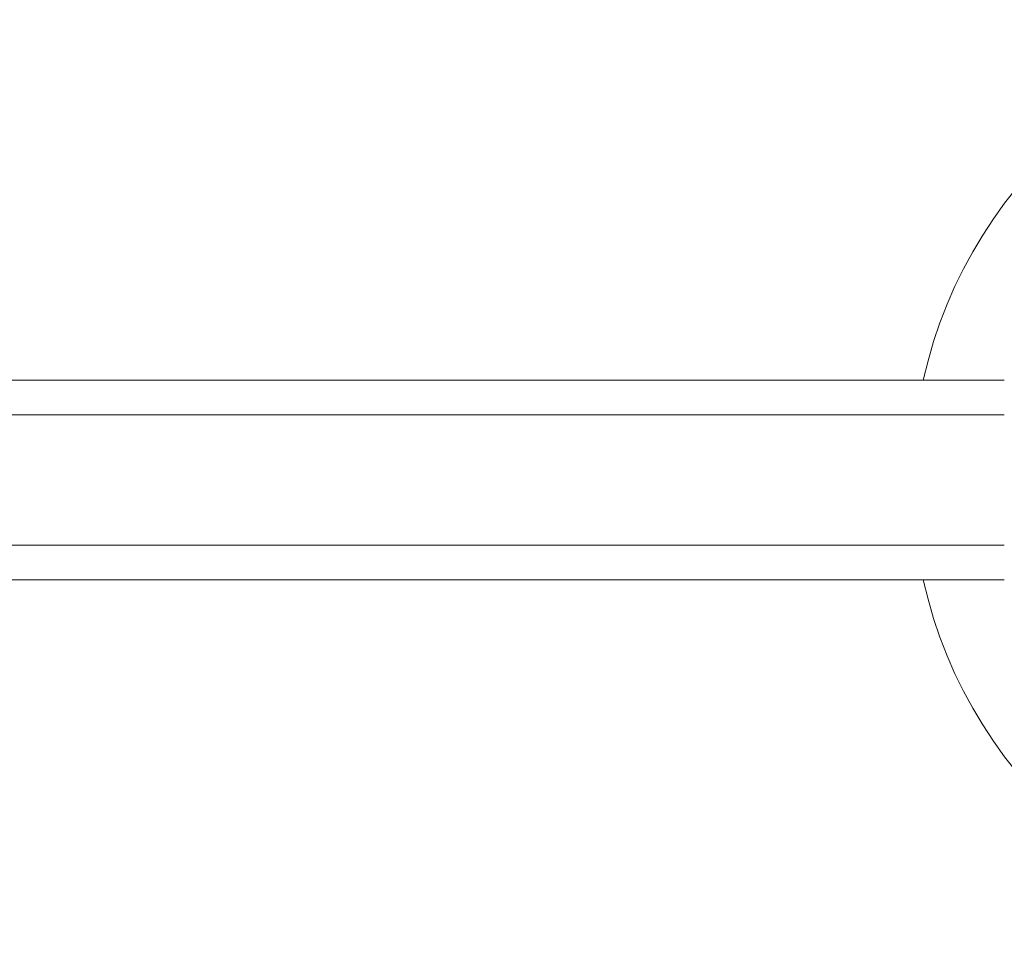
# Model space of a CAD drawing. Header units: millimetres. Extents: x -458 to 1924, y -69 to 430.
# Tile 6 of 49: x -174 to -110, y -69 to -9. Entities that reach past the tile are written whole.
import ezdxf

# ---------------------------------------------------------------- set-up
doc = ezdxf.new("R2010")
doc.units = ezdxf.units.MM

# ---------------------------------------------------------------- blocks, each defined once
blk = doc.blocks.new('Drawing View3')
at = {"color": 7, "linetype": 'Continuous', "lineweight": 18}
for p, q in [((-224, 36.5), (-296.41, 36.5)), ((-296.41, 34.25), (-224, 34.25)), ((-296.41, 25.75), (-224, 25.75)), ((-296.41, 23.5), (-224, 23.5))]:
    blk.add_line(p, q, dxfattribs=at)
for start, end in [(12.51333, 167.48667), (192.51333, 270)]:
    blk.add_arc((-200, 30), 30, start, end, dxfattribs=at)

msp = doc.modelspace()

# ---------------------------------------------------------------- block references
at = {"color": 7, "linetype": 'Continuous', "lineweight": 18}
msp.add_blockref('Drawing View3', (113.709, -69.108), dxfattribs=at)

doc.saveas('drawing.dxf')
